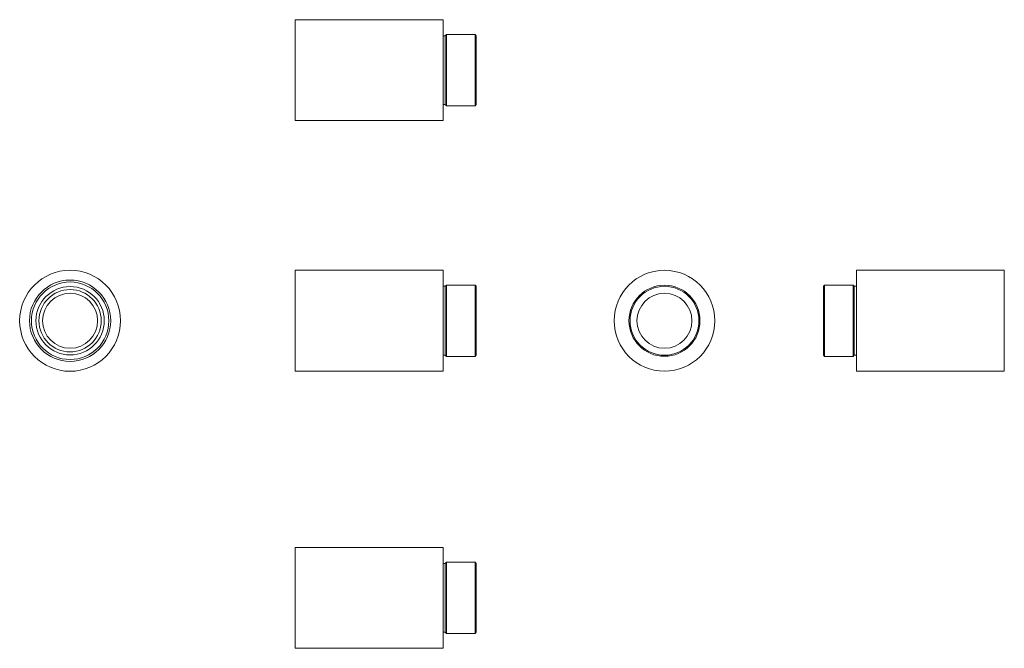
# Model space of a CAD drawing. Header units: inches. Extents: x 1.7 to 15.1, y 1.3 to 9.9.
import ezdxf

# ---------------------------------------------------------------- set-up
doc = ezdxf.new("R2010")
doc.units = ezdxf.units.IN
doc.header["$MEASUREMENT"] = 0

msp = doc.modelspace()

# ---------------------------------------------------------------- linework, layer by layer
at = {"color": 7, "linetype": 'Continuous', "lineweight": 15}
for p, q in [((7.492, 9.878), (5.477, 9.878)), ((5.477, 9.878), (5.477, 8.503)), ((7.492, 9.878), (7.492, 8.503)), ((7.537, 9.675), (7.522, 9.66)), ((7.927, 9.675), (7.537, 9.675)), ((7.537, 9.675), (7.537, 8.706)), ((7.942, 9.66), (7.927, 9.675)), ((7.927, 9.191), (7.927, 9.675)), ((7.522, 9.66), (7.492, 9.66)), ((7.522, 9.66), (7.522, 8.721)), ((7.942, 9.66), (7.942, 9.191)), ((7.927, 8.706), (7.927, 9.191)), ((7.942, 9.191), (7.942, 8.721)), ((7.492, 8.721), (7.522, 8.721)), ((7.522, 8.721), (7.537, 8.706)), ((7.537, 8.706), (7.927, 8.706)), ((7.927, 8.706), (7.942, 8.721)), ((5.477, 8.503), (7.492, 8.503)), ((7.492, 6.464), (5.477, 6.464)), ((5.477, 6.464), (5.477, 5.089)), ((7.492, 6.464), (7.492, 5.089)), ((15.143, 6.464), (13.128, 6.464)), ((13.128, 5.089), (13.128, 6.464)), ((15.143, 5.089), (15.143, 6.464)), ((7.522, 6.246), (7.492, 6.246)), ((7.537, 6.261), (7.522, 6.246)), ((7.522, 6.246), (7.522, 5.307)), ((7.927, 6.261), (7.537, 6.261)), ((7.537, 6.261), (7.537, 5.292)), ((7.942, 6.246), (7.927, 6.261)), ((7.927, 5.292), (7.927, 6.261)), ((7.942, 6.246), (7.942, 5.307)), ((12.693, 6.261), (12.678, 6.246)), ((12.678, 5.307), (12.678, 6.246)), ((13.083, 6.261), (12.693, 6.261)), ((12.693, 6.261), (12.693, 5.292)), ((13.098, 6.246), (13.083, 6.261)), ((13.083, 5.292), (13.083, 6.261)), ((13.128, 6.246), (13.098, 6.246)), ((13.098, 5.307), (13.098, 6.246)), ((7.492, 5.307), (7.522, 5.307)), ((7.522, 5.307), (7.537, 5.292)), ((7.537, 5.292), (7.927, 5.292)), ((7.927, 5.292), (7.942, 5.307)), ((12.678, 5.307), (12.693, 5.292)), ((12.693, 5.292), (13.083, 5.292)), ((13.083, 5.292), (13.098, 5.307)), ((13.098, 5.307), (13.128, 5.307)), ((5.477, 5.089), (7.492, 5.089)), ((13.128, 5.089), (15.143, 5.089)), ((7.492, 2.69), (5.477, 2.69)), ((5.477, 2.69), (5.477, 2.003)), ((7.492, 2.69), (7.492, 2.003)), ((7.522, 2.472), (7.492, 2.472)), ((7.537, 2.487), (7.522, 2.472)), ((7.522, 2.472), (7.522, 2.003)), ((7.927, 2.487), (7.537, 2.487)), ((7.537, 2.487), (7.537, 2.003)), ((7.942, 2.472), (7.927, 2.487)), ((7.927, 1.518), (7.927, 2.487)), ((7.942, 2.472), (7.942, 1.533)), ((5.477, 2.003), (5.477, 1.315)), ((7.492, 2.003), (7.492, 1.315)), ((7.522, 2.003), (7.522, 1.533)), ((7.537, 2.003), (7.537, 1.518)), ((7.492, 1.533), (7.522, 1.533)), ((7.522, 1.533), (7.537, 1.518)), ((7.537, 1.518), (7.927, 1.518)), ((7.927, 1.518), (7.942, 1.533)), ((5.477, 1.315), (7.492, 1.315))]:
    msp.add_line(p, q, dxfattribs=at)
for centre, radius in [((2.407, 5.777), 0.688), ((10.51, 5.777), 0.687), ((2.407, 5.777), 0.554), ((2.407, 5.777), 0.528), ((2.407, 5.777), 0.466), ((2.407, 5.777), 0.425), ((10.51, 5.777), 0.484), ((10.51, 5.777), 0.469), ((2.407, 5.777), 0.375), ((10.51, 5.777), 0.375)]:
    msp.add_circle(centre, radius, dxfattribs=at)

doc.saveas('drawing.dxf')
